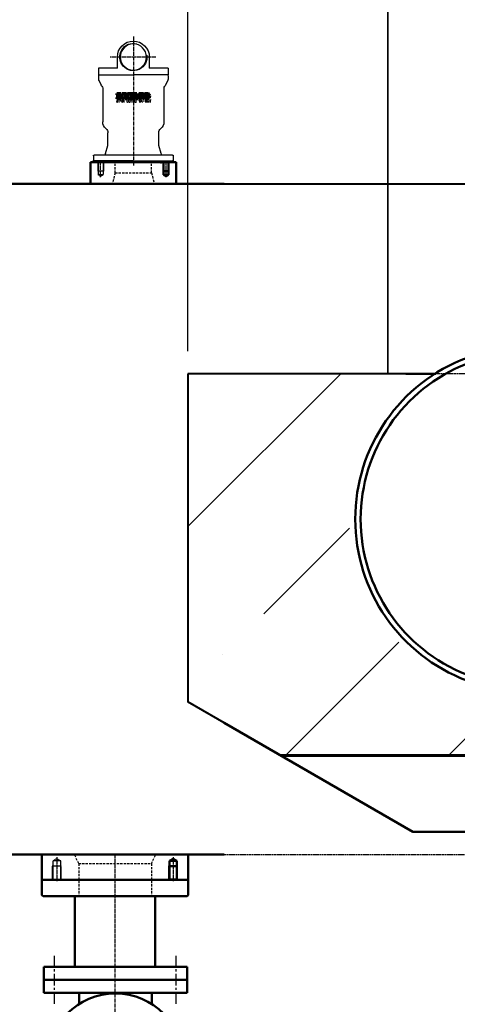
# Model space of a CAD drawing. Header units: millimetres. Extents: x 452087 to 582075, y 10891 to 81641.
# Tile 23 of 46: x 486958 to 488162, y 35701 to 38411. Entities that reach past the tile are written whole.
import ezdxf

# ---------------------------------------------------------------- set-up
doc = ezdxf.new("R2010")
doc.units = ezdxf.units.MM
for name, pattern in [('AM_DIN_F_W050', [6.25, 4.75, -1.5]), ('AM_DIN_F_W050x2', [3.125, 2.25, -0.875]), ('AM_DIN_G_W050', [13.75, 9.75, -1.5, 1, -1.5]), ('AM_DIN_G_W050x2', [6.875, 4.75, -0.875, 0.375, -0.875]), ('C_SOLID_L', [0, 0, 0]), ('C_SOLID_M', [0, 0, 0]), ('CENTER', [50.8, 31.75, -6.35, 6.35, -6.35]), ('HIDDEN', [9.525, 6.35, -3.175])]:
    doc.linetypes.add(name, pattern=pattern)
doc.layers.get('Defpoints').update_dxf_attribs({"color": 8})
for name, color, linetype in [('1', 6, 'Continuous'), ('AXIS', 4, 'CENTER'), ('HIDDEN', 6, 'HIDDEN'), ('MO_001_VIEW_PV', 7, 'Continuous'), ('MO_001_VIEW_RA', 7, 'Continuous'), ('Viditeln__hrany__JMA_', 7, 'Continuous'), ('ГТО-2_Размеры', 7, 'Continuous')]:
    doc.layers.add(name, color=color, linetype=linetype)
for name, color, linetype, lineweight in [('AM_0', 7, 'Continuous', 50), ('AM_3', 6, 'AM_DIN_F_W050', 25), ('AM_4', 3, 'Continuous', 25), ('AM_7', 4, 'AM_DIN_G_W050', 25), ('ГТО-2_Бетон 0.35', 2, 'Continuous', 35), ('ГТО-2_Бетон 0.6', 2, 'Continuous', 60), ('ГТО-2_Штриховка', 252, 'Continuous', 18)]:
    doc.layers.add(name, color=color, linetype=linetype, lineweight=lineweight)
doc.layers.add('ГТО-2_Штриховка_018', color=7, linetype='Continuous', lineweight=18, true_color=0x6b6b6b)
doc.styles.add('CONVERTER_1', font='txt.shx', dxfattribs={"width": 0.9})
doc.styles.add('MOSOBL (isocpeur)', font='isocpeur.ttf')
doc.styles.add('RomanS', font='romans.shx', dxfattribs={"width": 0.7})
doc.dimstyles.new('MOSOBL 1-100 (мм)', dxfattribs={"dimscale": 100, "dimtxt": 3, "dimasz": 2, "dimexe": 1.25, "dimexo": 0.625, "dimtad": 1, "dimdec": 0, "dimzin": 9, "dimtxsty": 'RomanS', "dimblk": 'ARCHTICK', "dimcen": 2.5, "dimdle": 1.25, "dimclrd": 7, "dimclre": 7, "dimclrt": 2, "dimadec": 0, "dimazin": 0, "dimtfac": 1, "dimtdec": 0, "dimtmove": 1, "dimatfit": 3, "dimfxl": 1, "dimtfill": 1, "dimlwd": 25, "dimlwe": 25, "dimarcsym": 0})

# ---------------------------------------------------------------- blocks, each defined once
blk = doc.blocks.new('_ArchTick')
at = {"color": 0, "linetype": 'ByBlock', "const_width": 0.15}
blk.add_lwpolyline([(-0.5, -0.5), (0.5, 0.5)], dxfattribs=at)
blk = doc.blocks.new('*D533')
at = {"layer": 'Defpoints', "color": 0, "transparency": 16777216}
for p in [(483020.6, 39090.5), (483020.6, 38636.1), (487420.6, 37436.1)]:
    blk.add_point(p, dxfattribs=at)
at = {"layer": 'ГТО-2_Размеры', "color": 7, "lineweight": 25, "transparency": 16777216}
for p, q in [((483020.6, 38698.6), (483020.6, 39215.5)), ((487420.6, 37498.6), (487420.6, 39215.5)), ((487545.6, 39090.5), (482895.6, 39090.5))]:
    blk.add_line(p, q, dxfattribs=at)
at = {"layer": 'ГТО-2_Размеры', "color": 7, "lineweight": 25, "transparency": 16777216, "xscale": 200, "yscale": 200, "zscale": 200, "rotation": 180}
blk.add_blockref('_ArchTick', (483020.6, 39090.5), dxfattribs=at)
at = {"layer": 'ГТО-2_Размеры', "color": 7, "lineweight": 25, "transparency": 16777216, "xscale": 200, "yscale": 200, "zscale": 200}
blk.add_blockref('_ArchTick', (487420.6, 39090.5), dxfattribs=at)
at = {"layer": 'ГТО-2_Размеры', "color": 2, "transparency": 16777216, "insert": (485220.6, 39303), "char_height": 300, "attachment_point": 5, "style": 'MOSOBL (isocpeur)', "bg_fill": 3, "box_fill_scale": 1.1, "bg_fill_color": 256, "bg_fill_true_color": 13158600, "bg_fill_transparency": 0}
blk.add_mtext('4400', dxfattribs=at)
blk = doc.blocks.new('SPIR-tloris-09-07-08')
at = {"layer": 'AM_0', "ltscale": 0.1}
for p, q in [((-4510, 3142.9), (-3700.2, 3143)), ((-4510, 1297.1), (-3700.2, 1297))]:
    blk.add_line(p, q, dxfattribs=at)
blk.add_lwpolyline([(-4575, 3362.5), (-4510, 3362.5), (-4510, 1077.5), (-4575, 1077.5)], close=True, dxfattribs=at)
blk = doc.blocks.new('WSEAW4RW4')
at = {"layer": 'AM_0'}
for radius, start, end in [(474.5, 41.161, 318.7744), (459.5, 42.8174, 317.1142)]:
    blk.add_arc((-1865, 610.2), radius, start, end, dxfattribs=at)
blk = doc.blocks.new('_гто-2_рев 4')
at = {"color": 7, "linetype": 'C_SOLID_L'}
for p, q in [((2918.8, 1171.3), (2911.4, 1171.3)), ((2912.5, 1168), (2911.7, 1168)), ((2912.5, 1168), (2912.5, 1160.6)), ((2918.8, 1168), (2917.3, 1168)), ((2917.3, 1168), (2917.3, 1160.6)), ((2918.8, 1171.3), (2918.8, 1168)), ((2934.8, 1171.3), (2924.3, 1171.3)), ((2928.6, 1168), (2926.2, 1168)), ((2928.6, 1165.6), (2926.2, 1165.6)), ((2928.6, 1168), (2928.6, 1165.6)), ((2934.8, 1168), (2933.4, 1168)), ((2933.4, 1168), (2933.4, 1160.6)), ((2934.8, 1171.3), (2934.8, 1168)), ((2937.7, 1160.6), (2940.6, 1171.3)), ((2948.1, 1171.3), (2940.6, 1171.3)), ((2942.9, 1164.8), (2943.7, 1168)), ((2944.6, 1164.8), (2943.7, 1168)), ((2948.4, 1160.6), (2946.4, 1168)), ((2948.1, 1168), (2946.4, 1168)), ((2948.1, 1171.3), (2948.1, 1168)), ((2958.6, 1171.3), (2951.7, 1171.3)), ((2951.7, 1171.3), (2951.7, 1168)), ((2953, 1168), (2951.7, 1168)), ((2953, 1168), (2953, 1160.6)), ((2958.6, 1168), (2957.7, 1168)), ((2957.7, 1168), (2957.7, 1165.8)), ((2960.1, 1165.8), (2957.7, 1165.8)), ((2958.6, 1171.3), (2958.6, 1168)), ((2959.3, 1171.3), (2959.3, 1168)), ((2966.1, 1171.3), (2959.3, 1171.3)), ((2960.1, 1168), (2959.3, 1168)), ((2960.1, 1168), (2960.1, 1165.8)), ((2966.1, 1168), (2964.9, 1168)), ((2964.9, 1168), (2964.9, 1160.6)), ((2966.1, 1171.3), (2966.1, 1168)), ((2982.2, 1171.3), (2971.7, 1171.3)), ((2975.9, 1168), (2973.5, 1168)), ((2975.9, 1165.6), (2973.5, 1165.6)), ((2975.9, 1168), (2975.9, 1165.6)), ((2982.2, 1168), (2980.7, 1168)), ((2980.7, 1168), (2980.7, 1160.6)), ((2982.2, 1171.3), (2982.2, 1168)), ((2984.2, 1171.3), (2984.2, 1166)), ((2995.4, 1171.3), (2984.2, 1171.3)), ((2986.7, 1166), (2984.2, 1166)), ((2987.3, 1168), (2986.7, 1166)), ((2989.2, 1168), (2987.3, 1168)), ((2989.2, 1166), (2987.5, 1166)), ((2987.5, 1166), (2987.5, 1163.1)), ((2989.2, 1168), (2989.2, 1166)), ((2995.4, 1168), (2993.7, 1168)), ((2993.7, 1168), (2993.7, 1160.6)), ((2995.4, 1171.3), (2995.4, 1168)), ((2918.8, 1157.3), (2910.8, 1157.3)), ((2912.5, 1160.6), (2911.7, 1160.6)), ((2918.8, 1160.6), (2917.3, 1160.6)), ((2918.8, 1160.6), (2918.8, 1157.3)), ((2921.7, 1160.6), (2920.4, 1160.6)), ((2920.4, 1160.6), (2920.4, 1157.3)), ((2925.1, 1157.3), (2920.4, 1157.3)), ((2921.7, 1160.6), (2923.3, 1163.6)), ((2925.1, 1157.3), (2928.6, 1163.5)), ((2927.6, 1160.6), (2927.6, 1157.3)), ((2928.6, 1160.6), (2927.6, 1160.6)), ((2934.8, 1157.3), (2927.6, 1157.3)), ((2928.6, 1163.5), (2928.6, 1160.6)), ((2934.8, 1160.6), (2933.4, 1160.6)), ((2934.8, 1160.6), (2934.8, 1157.3)), ((2937.7, 1160.6), (2936.5, 1160.6)), ((2936.5, 1160.6), (2936.5, 1157.3)), ((2942.8, 1157.3), (2936.5, 1157.3)), ((2941.7, 1160.6), (2942.1, 1161.8)), ((2942.8, 1160.6), (2941.7, 1160.6)), ((2945.4, 1161.8), (2942.1, 1161.8)), ((2942.8, 1160.6), (2942.8, 1157.3)), ((2944.6, 1164.8), (2942.9, 1164.8)), ((2944.1, 1160.6), (2944.1, 1157.3)), ((2945.7, 1160.6), (2944.1, 1160.6)), ((2950.1, 1157.3), (2944.1, 1157.3)), ((2945.7, 1160.6), (2945.4, 1161.8)), ((2950.1, 1160.6), (2948.4, 1160.6)), ((2950.1, 1160.6), (2950.1, 1157.3)), ((2951.7, 1160.6), (2951.7, 1157.3)), ((2953, 1160.6), (2951.7, 1160.6)), ((2958.6, 1157.3), (2951.7, 1157.3)), ((2957.7, 1162.8), (2957.7, 1160.6)), ((2960.1, 1162.8), (2957.7, 1162.8)), ((2958.6, 1160.6), (2957.7, 1160.6)), ((2958.6, 1160.6), (2958.6, 1157.3)), ((2959.3, 1160.6), (2959.3, 1157.3)), ((2960.1, 1160.6), (2959.3, 1160.6)), ((2966.1, 1157.3), (2959.3, 1157.3)), ((2960.1, 1162.8), (2960.1, 1160.6)), ((2966.1, 1160.6), (2964.9, 1160.6)), ((2966.1, 1160.6), (2966.1, 1157.3)), ((2969, 1160.6), (2967.8, 1160.6)), ((2967.8, 1160.6), (2967.8, 1157.3)), ((2972.5, 1157.3), (2967.8, 1157.3)), ((2969, 1160.6), (2970.7, 1163.6)), ((2972.5, 1157.3), (2975.9, 1163.5)), ((2974.9, 1160.6), (2974.9, 1157.3)), ((2975.9, 1160.6), (2974.9, 1160.6)), ((2982.2, 1157.3), (2974.9, 1157.3)), ((2975.9, 1163.5), (2975.9, 1160.6)), ((2982.2, 1160.6), (2980.7, 1160.6)), ((2982.2, 1160.6), (2982.2, 1157.3)), ((2984.2, 1163.5), (2984.2, 1157.3)), ((2986.5, 1163.5), (2984.2, 1163.5)), ((2995.4, 1157.3), (2984.2, 1157.3)), ((2987.3, 1160.6), (2986.5, 1163.5)), ((2989.2, 1160.6), (2987.3, 1160.6)), ((2989.2, 1163.1), (2987.5, 1163.1)), ((2989.2, 1163.1), (2989.2, 1160.6)), ((2995.4, 1160.6), (2993.7, 1160.6)), ((2995.4, 1160.6), (2995.4, 1157.3))]:
    blk.add_line(p, q, dxfattribs=at)
for p, q in [((2700.2, -560.2), (2180.6, -860.2)), ((2544.3, -650.2), (1266, -650.2))]:
    blk.add_line(p, q)
for centre, radius, start, end in [((2911.4, 1164.7), 6.59, 90, 180), ((2915.9, 1164.3), 6.59, 158.6763, 201.3237), ((2911.7, 1166), 2.06, 90.0001, 158.6763), ((2924.3, 1167.4), 3.91, 90, 255.3263), ((2926.2, 1166.8), 1.24, 90, 270), ((2971.7, 1167.4), 3.91, 90, 255.3263), ((2973.5, 1166.8), 1.24, 90, 270), ((2913, 1164.7), 8.24, 180, 228.5905), ((2910.8, 1162.3), 4.94, 228.5905, 270), ((2911.7, 1162.7), 2.06, 201.3237, 269.9999)]:
    blk.add_arc(centre, radius, start, end, dxfattribs=at)
at = {"color": 7}
blk.add_point((2874.2, 983), dxfattribs=at)
at = {"layer": '1', "color": 7, "linetype": 'Continuous'}
blk.add_circle((2950.2, 1272), 36.1, dxfattribs=at)
at = {"layer": 'AM_0'}
for p, q in [((2832.7, 983), (2832.7, 923)), ((3067.7, 983), (2832.7, 983)), ((2853.3, 982.1), (2851.8, 983)), ((2853.3, 982.1), (2853.3, 948)), ((2867.1, 982.1), (2853.3, 982.1)), ((2867.1, 982.1), (2868.6, 983)), ((2867.1, 982.1), (2867.1, 948)), ((3067.7, 983), (3067.7, 923)), ((2852.2, 958), (2868.2, 958)), ((2860.2, 944), (2853.3, 948)), ((2853.3, 948), (2867.1, 948)), ((2860.2, 944), (2867.1, 948)), ((2117.2, 400), (2200, 400)), ((1701.1, -860.2), (2180.6, -860.2)), ((2799.2, -1034.9), (2799.2, -922.9)), ((2840.5, -934.5), (2830.1, -940.4)), ((2830.1, -991.7), (2830.1, -940.4)), ((2830.1, -940.4), (2850.9, -940.4)), ((2840.5, -934.5), (2850.9, -940.4)), ((2850.9, -991.7), (2850.9, -940.4)), ((3201.7, -1034.9), (3201.7, -922.9)), ((2828.5, -955.4), (2852.5, -955.4)), ((3201.7, -992.9), (2799.2, -992.9)), ((2830.1, -991.7), (2827.9, -992.9)), ((2850.9, -991.7), (2830.1, -991.7)), ((2850.9, -991.7), (2853.1, -992.9)), ((2802.2, -1037.9), (2799.2, -1034.9)), ((2802.2, -1037.9), (3198.7, -1037.9)), ((2889.8, -1037.9), (2889.7, -1232)), ((3111.2, -1037.9), (3111.2, -1232)), ((3198.7, -1037.9), (3201.7, -1034.9)), ((2802, -1304), (2802, -1232)), ((2802, -1232), (3197, -1232)), ((3197, -1304), (3197, -1232)), ((2802, -1268), (3197, -1268)), ((2802, -1304), (3197, -1304)), ((2899.5, -1304), (2899.5, -1334.4)), ((3099.5, -1304), (3099.5, -1334.4))]:
    blk.add_line(p, q, dxfattribs=at)
blk.add_circle((2999.5, -1493), 187.5, dxfattribs=at)
at = {"layer": 'AM_3', "linetype": 'AM_DIN_F_W050x2'}
for p, q in [((3033.3, 982.1), (3031.8, 983)), ((3032.2, 982.8), (3032.2, 958)), ((3033.3, 982.1), (3033.3, 948)), ((3047.1, 982.1), (3033.3, 982.1)), ((3047.1, 982.1), (3048.6, 983)), ((3047.1, 982.1), (3047.1, 948)), ((3048.2, 982.8), (3048.2, 958)), ((3032.2, 958), (3033.3, 956)), ((3032.2, 958), (3048.2, 958)), ((3048.2, 958), (3047.1, 956)), ((3040.2, 944), (3033.3, 948)), ((3033.3, 948), (3047.1, 948)), ((3040.2, 944), (3047.1, 948)), ((3160.5, -934.5), (3150.1, -940.4)), ((3150.1, -991.7), (3150.1, -940.4)), ((3150.1, -940.4), (3170.9, -940.4)), ((3160.5, -934.5), (3170.9, -940.4)), ((3170.9, -991.7), (3170.9, -940.4)), ((3148.5, -955.4), (3150.1, -952.4)), ((3148.5, -992.6), (3148.5, -955.4)), ((3148.5, -955.4), (3172.5, -955.4)), ((3172.5, -955.4), (3170.9, -952.4)), ((3172.5, -992.6), (3172.5, -955.4)), ((3150.1, -991.7), (3147.9, -992.9)), ((3170.9, -991.7), (3150.1, -991.7)), ((3170.9, -991.7), (3173.1, -992.9))]:
    blk.add_line(p, q, dxfattribs=at)
at = {"layer": 'AM_3'}
for p, q in [((2700.2, 923), (0, 923)), ((-2875.1, 400), (2117.2, 400)), ((2700.2, -923), (0, -923))]:
    blk.add_line(p, q, dxfattribs=at)
at = {"layer": 'AM_4'}
for p, q in [((2852.2, 982.8), (2852.2, 958)), ((2868.2, 982.8), (2868.2, 958)), ((2852.2, 958), (2853.3, 956)), ((2868.2, 958), (2867.1, 956)), ((2828.5, -955.4), (2830.1, -952.4)), ((2828.5, -992.6), (2828.5, -955.4)), ((2852.5, -955.4), (2850.9, -952.4)), ((2852.5, -992.6), (2852.5, -955.4))]:
    blk.add_line(p, q, dxfattribs=at)
at = {"layer": 'AM_7'}
for p, q in [((2950.2, 1328.5), (2950.2, 972.9)), ((2888.4, 1272), (3013.9, 1272)), ((3000.5, -2800.1), (3000.5, -923))]:
    blk.add_line(p, q, dxfattribs=at)
at = {"layer": 'AM_7', "linetype": 'AM_DIN_G_W050x2'}
for p, q in [((2860.2, 941), (2860.2, 986)), ((3040.2, 941), (3040.2, 986)), ((2840.5, -930), (2840.5, -997.4)), ((3160.5, -930), (3160.5, -997.4))]:
    blk.add_line(p, q, dxfattribs=at)
at = {"layer": 'AXIS'}
for p, q in [((2832, -1334), (2832, -1202.2)), ((3167, -1334), (3167, -1202.2))]:
    blk.add_line(p, q, dxfattribs=at)
at = {"layer": 'HIDDEN'}
for p, q in [((2900.2, 953), (2900.2, 983)), ((3000.2, 953), (3000.2, 983)), ((2900.2, 953), (2892.2, 923)), ((3000.2, 953), (2900.2, 953)), ((3000.2, 953), (3008.2, 923)), ((2900.5, -947.9), (2888.4, -922.9)), ((2900.5, -947.9), (2900.5, -1037.9)), ((3100.5, -947.9), (2900.5, -947.9)), ((3100.5, -947.9), (3112.5, -922.9)), ((3100.5, -947.9), (3100.5, -1037.9))]:
    blk.add_line(p, q, dxfattribs=at)
at = {"layer": 'MO_001_VIEW_PV', "color": 7, "linetype": 'C_SOLID_M'}
for p, q in [((2906.2, 1272), (2906.2, 1241)), ((2994.2, 1241), (2994.2, 1272)), ((2854.7, 1241), (2854.7, 1223)), ((2854.7, 1241), (2906.2, 1241)), ((2854.7, 1223), (2950.2, 1223)), ((2854.7, 1221), (2856.7, 1223)), ((2854.7, 1221), (2854.7, 1210.3)), ((3045.7, 1223), (2950.2, 1223)), ((2994.2, 1241), (3045.7, 1241)), ((3045.7, 1221), (3043.7, 1223)), ((3045.7, 1241), (3045.7, 1223)), ((3045.7, 1221), (3045.7, 1210.3)), ((2855.3, 1207.8), (2861.3, 1194.8)), ((3045.2, 1207.8), (3039.1, 1194.8)), ((2865.9, 1186.9), (2865.9, 1093.7)), ((3034.5, 1186.9), (3034.5, 1093.7)), ((2880.4, 1028), (2880.4, 1063.4)), ((3020, 1028), (3020, 1063.4)), ((2873.7, 1006.2), (2880.4, 1028)), ((3026.7, 1006.2), (3020, 1028)), ((2840.2, 1000), (2840.2, 988)), ((2842.2, 1002), (3058.2, 1002)), ((2950.2, 986), (2842.2, 986)), ((2870.7, 983), (2868.3, 985.4)), ((2870.7, 983), (2950.2, 983)), ((2950.2, 986), (3058.2, 986)), ((3029.7, 983), (2950.2, 983)), ((3029.7, 983), (3032.1, 985.4)), ((3060.2, 1000), (3060.2, 988))]:
    blk.add_line(p, q, dxfattribs=at)
for centre, radius, start, end in [((2950.2, 1272), 44, 90, 180), ((2950.2, 1272), 44, 0, 90), ((2860.7, 1210.3), 6, 180, 205), ((2870.4, 1199), 10, 204.9999, 229.0899), ((3030, 1199), 10, 310.9101, 335.0001), ((3039.7, 1210.3), 6, 335, 360), ((2859.9, 1186.9), 6, 0, 49.0898), ((3040.5, 1186.9), 6, 130.9102, 180), ((2889.9, 1093.7), 24, 180, 231.0822), ((3010.5, 1093.7), 24, 308.9178, 360), ((2865.4, 1063.4), 15, 0, 51.1171), ((3035, 1063.4), 15, 128.8829, 180), ((2868, 1008), 6, 270, 342.8981), ((3032.4, 1008), 6, 197.1019, 270), ((2842.2, 1000), 2, 90, 180), ((2842.2, 988), 2, 180, 270), ((2866.9, 984), 2, 45.0001, 90.0001), ((3033.5, 984), 2, 89.9999, 134.9999), ((3058.2, 1000), 2, 0, 90), ((3058.2, 988), 2, 270, 360)]:
    blk.add_arc(centre, radius, start, end, dxfattribs=at)
at = {"layer": 'MO_001_VIEW_PV', "color": 2, "linetype": 'C_SOLID_M'}
blk.add_arc((2950.2, 1272), 37.6, 171.9566, 104.8104, dxfattribs=at)
at = {"layer": 'Viditeln__hrany__JMA_', "color": 7, "linetype": 'Continuous'}
blk.add_line((3026.2, 983), (2874.2, 983), dxfattribs=at)
blk.add_line((3026.2, 983), (2874.2, 983), dxfattribs=at)
at = {"layer": 'AM_0', "xscale": -1}
blk.add_blockref('SPIR-tloris-09-07-08', (-1000, -2220), dxfattribs=at)
at = {"layer": 'AM_0', "extrusion": (0, 0, -1), "zscale": -1}
blk.add_blockref('WSEAW4RW4', (0, -610.2), dxfattribs=at)
at = {"layer": 'MO_001_VIEW_RA', "color": 7, "style": 'CONVERTER_1', "width": 0.9}
blk.add_text('Twin-Air DN100 NP16', height=7, dxfattribs=at).set_placement((2900.6, 1147.2))

msp = doc.modelspace()

# ---------------------------------------------------------------- hatches: boundary and pattern name
at = {"layer": 'ГТО-2_Штриховка_018'}
h = msp.add_hatch(dxfattribs=at)
h.set_pattern_fill('ANSI35', color=256, scale=100)
h.set_pattern_definition([(45, (-128275, -56814.86), (-449.0128, 449.0128), []), (45, (-127825.97, -56814.86), (-449.0128, 449.0128), [793.75, -158.75, 0, -158.75])])
h.paths.add_polyline_path([(484920.6, 33236.1), (486920.6, 33191.5)], flags=16)
edge = h.paths.add_edge_path()
edge.add_line((479889.6, 36136.1), (483015.5, 36136.1))
edge.add_line((483015.5, 36136.1), (483025.6, 34301.1))
edge.add_line((483025.6, 34301.1), (484831.2, 34236.1))
edge.add_line((484831.2, 34236.1), (486920.6, 34236.1))
edge.add_line((486920.6, 34236.1), (487580.5, 34236.1))
edge.add_line((487580.5, 34236.1), (488068.5, 34236.1))
edge.add_line((488068.5, 34236.1), (488316.1, 34236.1))
edge.add_line((488316.1, 34236.1), (489225.7, 34236.1))
edge.add_arc((491052.8, 33931.7), 1852.3, 530.5406, 619.6678)
edge.add_line((490720.6, 32109.5), (490720.6, 30236.1))
edge.add_line((490720.6, 30236.1), (487530.6, 30236.1))
edge.add_line((487530.6, 30236.1), (486030.6, 29236.1))
edge.add_line((486030.6, 29236.1), (484730.6, 29236.1))
edge.add_line((484730.6, 29236.1), (481930.6, 31236.1))
edge.add_line((481930.6, 31236.1), (479910.6, 31236.1))
edge.add_line((479910.6, 31236.1), (479910.6, 33036.1))
edge.add_line((479910.6, 33036.1), (479889.6, 36136.1))
h.paths.add_polyline_path([(484419, 31232.9), (486419, 31229.6), (486422.2, 33136.1), (484422.2, 33139.4)], flags=16)

# ---------------------------------------------------------------- linework, layer by layer
at = {"layer": 'ГТО-2_Бетон 0.35'}
msp.add_lwpolyline([(487970.6, 42536.1), (487970.6, 40436.1), (487970.6, 40436.1), (487970.6, 37436.1)], dxfattribs=at)
at = {"layer": 'ГТО-2_Размеры', "color": 1, "lineweight": 40}
msp.add_lwpolyline([(488040, 36175.9), (487420.6, 36533.5)], dxfattribs=at)

# ---------------------------------------------------------------- dimensions: what is measured, and where the dimension line sits
at = {"layer": 'ГТО-2_Размеры'}
dim = msp.add_linear_dim(base=(483020.6, 39090.5), p1=(487420.6, 37436.1), p2=(483020.6, 38636.1), dimstyle='MOSOBL 1-100 (мм)', override={"dimtxsty": 'MOSOBL (isocpeur)'}, dxfattribs=at)
dim.commit()
dim.dimension.update_dxf_attribs({"geometry": '*D533', "text_midpoint": (485220.6, 39303)})

# ---------------------------------------------------------------- next in the draw order: hatches: boundary and pattern name
at = {"layer": 'ГТО-2_Штриховка'}
h = msp.add_hatch(dxfattribs=at)
h.set_pattern_fill('ANSI35', color=256, scale=100)
h.set_pattern_definition([(45, (-234383.9, -681196.8), (-449.0128, 449.0128), []), (45, (-233934.86, -681196.8), (-449.0128, 449.0128), [793.75, -158.75, 0, -158.75])])
edge = h.paths.add_edge_path()
edge.add_line((489387.7, 36175.9), (489411.6, 36420.9))
edge.add_line((489411.6, 36420.9), (489240.6, 36420.9))
edge.add_line((489240.6, 36420.9), (489228.1, 36460.9))
edge.add_line((489228.1, 36460.9), (488953.1, 36460.9))
edge.add_line((488953.1, 36460.9), (488913.1, 36490.9))
edge.add_line((488913.1, 36490.9), (488908.1, 36723.4))
edge.add_line((488908.1, 36723.4), (488671.9, 36727.6))
edge.add_line((488671.9, 36727.6), (488692.3, 36723.4))
edge.add_arc((488334.9, 37027.8), 469.4, 119.5578, 319.5758, ccw=False)
edge.add_line((488103.4, 37436.1), (487420.6, 37436.1))
edge.add_line((487420.6, 37436.1), (487420.6, 36533.5))
edge.add_line((487420.6, 36533.5), (487676.2, 36385.9))
edge.add_line((487676.2, 36385.9), (488932.6, 36385.9))
edge.add_line((488932.6, 36385.9), (488935.6, 36171.9))
edge.add_line((488935.6, 36171.9), (489387.7, 36175.9))

# ---------------------------------------------------------------- next in the draw order: linework, layer by layer
at = {"layer": 'ГТО-2_Размеры', "color": 1, "lineweight": 40}
for points in [[(486710.6, 37959.1), (488438.9, 37959.1)], [(487420.6, 37436.1), (487420.6, 36533.5)], [(488103.4, 37436.1), (487420.6, 37436.1)]]:
    msp.add_lwpolyline(points, dxfattribs=at)

# ---------------------------------------------------------------- next in the draw order: block references
at = {"layer": 'ГТО-2_Бетон 0.6', "color": 1, "xscale": -1}
msp.add_blockref('_гто-2_рев 4', (490220.6, 37036.1), dxfattribs=at)

doc.saveas('drawing.dxf')
